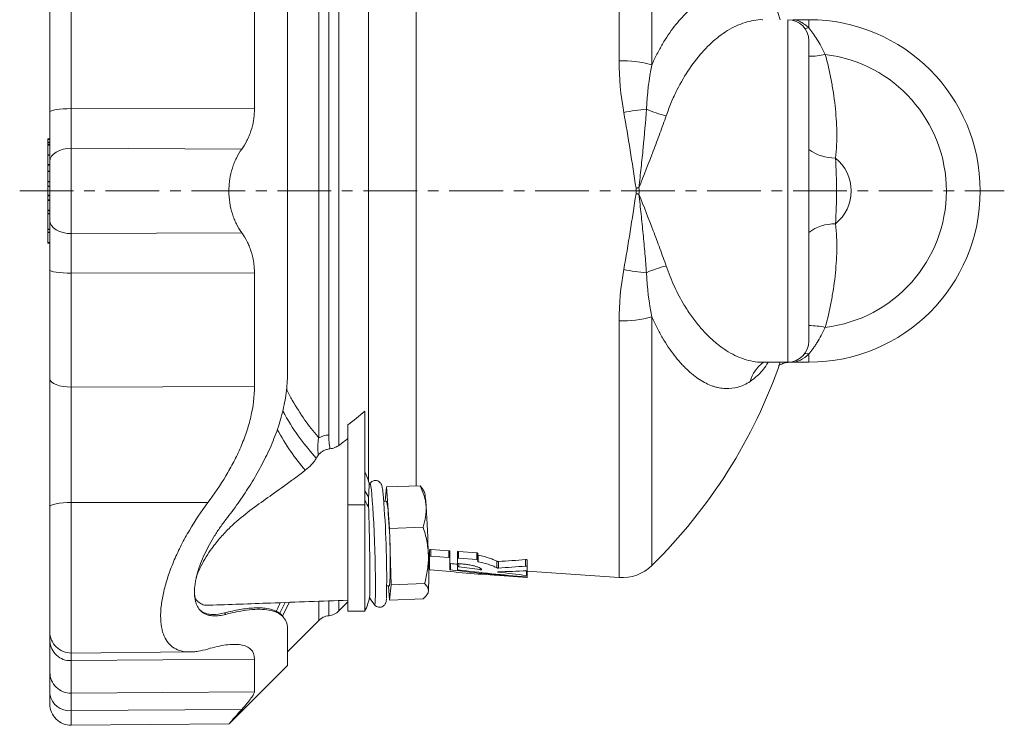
# Model space of a CAD drawing. Header units: millimetres. Extents: x 148 to 744, y 26 to 575.
# Tile 1 of 5: x 148 to 381, y 26 to 193. Entities that reach past the tile are written whole.
import ezdxf

# ---------------------------------------------------------------- set-up
doc = ezdxf.new("R2010")
doc.units = ezdxf.units.MM
doc.linetypes.add('CENTERX2', pattern=[20.32, 12.7, -2.54, 2.54, -2.54])
doc.layers.add('FORMAT', color=7, linetype='Continuous')

msp = doc.modelspace()

# ---------------------------------------------------------------- linework, layer by layer
at = {"color": 8, "linetype": 'Continuous', "lineweight": 0}
for p, q in [((290.23, 183.09), (290.23, 243.8)), ((297.94, 240.96), (297.94, 182.14)), ((230.98, 221.07), (230.98, 83.64)), ((242.25, 214.64), (242.25, 82.61)), ((223.95, 212.53), (223.95, 92.18)), ((219.18, 93.98), (219.18, 210.73)), ((221.57, 210.07), (221.57, 94.64)), ((160.66, 171.82), (160.66, 198.73)), ((330.11, 111.86), (330.11, 192.86)), ((335.11, 192.86), (335.11, 190.9)), ((334.15, 190.8), (335.11, 190.9)), ((160.66, 171.82), (203.99, 171.75)), ((160.66, 162.45), (160.66, 171.82)), ((155.11, 164.56), (155.61, 164.56)), ((155.11, 163.87), (155.61, 163.87)), ((155.11, 163.76), (155.61, 163.76)), ((155.11, 163.22), (155.61, 163.22)), ((155.11, 160.89), (155.61, 160.89)), ((155.11, 160.79), (155.61, 160.79)), ((160.66, 162.45), (200.97, 162.23)), ((160.66, 142.27), (160.66, 162.45)), ((155.11, 158.64), (155.61, 158.64)), ((155.11, 158.43), (155.61, 158.43)), ((155.11, 157.04), (155.61, 157.04)), ((155.11, 156.93), (155.61, 156.93)), ((155.11, 154.6), (155.61, 154.6)), ((155.11, 153.49), (155.61, 153.49)), ((155.11, 153.38), (155.61, 153.38)), ((155.11, 151.33), (155.61, 151.33)), ((155.11, 151.22), (155.61, 151.22)), ((155.11, 150.12), (155.61, 150.12)), ((155.11, 147.78), (155.61, 147.78)), ((155.11, 147.67), (155.61, 147.67)), ((155.11, 147.03), (155.61, 147.03)), ((155.11, 146.92), (155.61, 146.92)), ((155.11, 143.35), (155.61, 143.35)), ((155.11, 143.23), (155.61, 143.23)), ((155.11, 142.6), (155.61, 142.6)), ((155.11, 142.49), (155.61, 142.49)), ((160.66, 142.27), (200.97, 142.48)), ((160.66, 142.27), (160.66, 132.9)), ((155.11, 140.15), (155.61, 140.15)), ((160.66, 132.9), (203.99, 132.96)), ((160.66, 132.9), (160.66, 105.98)), ((290.23, 60.91), (290.23, 121.62)), ((297.94, 122.57), (297.94, 63.75)), ((334.15, 113.91), (335.11, 113.81)), ((335.11, 111.86), (335.11, 113.81)), ((160.66, 105.98), (203.99, 106.13)), ((160.66, 105.98), (160.66, 78.7)), ((160.66, 78.7), (192.96, 78.64)), ((160.66, 78.7), (160.66, 43.07)), ((226.11, 78.14), (230.11, 78.14)), ((245.66, 65.97), (245.66, 67.54)), ((249.98, 65.66), (249.98, 67.22)), ((252.24, 65.49), (252.24, 67.06)), ((256.56, 65.18), (256.56, 66.74)), ((256.92, 64.66), (256.92, 66.21)), ((250.37, 62.72), (250.37, 64.23)), ((252.33, 63.49), (252.33, 64.21)), ((257.39, 62.78), (257.39, 63.14)), ((261.33, 63.22), (261.33, 64.76)), ((261.68, 63.17), (261.68, 64.71)), ((268.1, 63.63), (268.1, 65.18)), ((261.65, 62.22), (261.65, 62.28)), ((268.31, 60.97), (268.31, 61.04)), ((268.32, 61.42), (268.32, 62.5)), ((210.01, 52.48), (211.22, 55.02)), ((212.22, 55.06), (210.61, 51.82)), ((219.18, 50.73), (219.18, 55.23)), ((221.57, 55.34), (221.57, 51.88)), ((223.95, 55.39), (223.95, 53.03)), ((160.66, 41.27), (160.66, 43.07)), ((160.66, 41.27), (203.99, 41.62)), ((160.66, 33.56), (160.66, 41.27)), ((160.66, 33.56), (203.99, 33.93)), ((160.66, 29.45), (160.66, 33.56)), ((160.66, 29.45), (200.97, 29.73)), ((160.66, 25.98), (160.66, 29.45))]:
    msp.add_line(p, q, dxfattribs=at)
at = {"color": 7, "linetype": 'Continuous', "lineweight": 15}
for p, q in [((203.99, 171.75), (203.99, 198.59)), ((155.61, 196.8), (155.61, 171.01)), ((211.79, 195.58), (211.79, 109.13)), ((331.32, 192.86), (335.11, 192.86)), ((335.11, 187.86), (335.11, 177.46)), ((335.11, 177.46), (335.11, 116.86)), ((155.61, 171.01), (155.61, 159.37)), ((155.11, 164.68), (155.61, 164.68)), ((155.11, 164.56), (155.11, 164.68)), ((155.11, 164.56), (155.11, 163.87)), ((155.11, 163.87), (155.11, 163.76)), ((155.11, 163.34), (155.11, 163.76)), ((155.61, 163.34), (155.11, 163.34)), ((155.11, 163.22), (155.11, 163.34)), ((155.11, 163.22), (155.11, 160.89)), ((155.11, 160.79), (155.11, 160.89)), ((155.11, 160.79), (155.11, 158.64)), ((155.11, 158.64), (155.11, 158.43)), ((155.11, 158.43), (155.11, 157.04)), ((155.61, 159.37), (155.61, 145.35)), ((155.11, 156.93), (155.11, 157.04)), ((155.11, 156.93), (155.11, 154.6)), ((155.11, 154.48), (155.11, 154.6)), ((155.11, 154.48), (155.61, 154.48)), ((155.11, 154.48), (155.11, 153.49)), ((155.11, 153.38), (155.11, 153.49)), ((155.11, 153.38), (155.11, 151.33)), ((155.11, 151.22), (155.11, 151.33)), ((155.11, 151.22), (155.11, 150.24)), ((155.61, 150.24), (155.11, 150.24)), ((155.11, 150.12), (155.11, 150.24)), ((155.11, 150.12), (155.11, 147.78)), ((155.11, 147.67), (155.11, 147.78)), ((155.11, 147.67), (155.11, 147.03)), ((155.11, 147.03), (155.11, 146.92)), ((155.11, 146.92), (155.11, 143.35)), ((155.61, 133.7), (155.61, 145.35)), ((155.11, 143.35), (155.11, 143.23)), ((155.11, 143.23), (155.11, 142.6)), ((155.11, 142.49), (155.11, 142.6)), ((155.11, 142.49), (155.11, 140.15)), ((155.11, 140.03), (155.11, 140.15)), ((155.11, 140.03), (155.61, 140.03)), ((155.61, 107.91), (155.61, 133.7)), ((203.99, 132.96), (203.99, 106.13)), ((324.19, 111.86), (330.11, 111.86)), ((335.11, 111.86), (331.32, 111.86)), ((155.61, 77.64), (155.61, 107.91)), ((230.11, 100.24), (230.11, 78.18)), ((226.11, 97.06), (226.11, 78.14)), ((235.22, 82.35), (234.88, 78.95)), ((235.22, 82.35), (243.14, 82.64)), ((235.95, 72.56), (235.22, 82.35)), ((243.73, 81.92), (243.14, 82.64)), ((244.16, 81.27), (243.75, 81.93)), ((155.61, 48.07), (155.61, 77.64)), ((226.11, 78.14), (226.11, 53.01)), ((235.22, 78.96), (234.55, 78.94)), ((235.95, 72.56), (243.87, 72.86)), ((236.31, 59.19), (235.95, 72.56)), ((249.98, 67.22), (245.66, 67.54)), ((245.42, 65.92), (245.42, 67.49)), ((245.66, 65.97), (249.98, 65.66)), ((250.22, 65.57), (250.22, 67.14)), ((252, 65.44), (252, 67.01)), ((252, 64.29), (252, 65.83)), ((256.56, 66.74), (252.24, 67.06)), ((252.24, 65.49), (256.56, 65.18)), ((256.8, 65.1), (256.8, 66.66)), ((256.8, 64.72), (256.8, 66.28)), ((245.17, 64.06), (245.42, 64.05)), ((245.42, 62.79), (245.42, 64.3)), ((245.42, 62.79), (245.42, 64.05)), ((251.99, 63.47), (251.99, 65)), ((251.99, 62.77), (251.99, 64.28)), ((268.46, 63.55), (268.46, 65.1)), ((260.71, 61.47), (260.77, 61.47)), ((260.85, 61.46), (268.46, 60.93)), ((268.46, 61.39), (268.46, 62.54)), ((268.46, 62.43), (290.23, 60.91)), ((268.46, 60.95), (268.46, 61.04)), ((235.29, 58.95), (235.96, 58.98)), ((235.7, 58.97), (235.95, 55.59)), ((235.95, 55.59), (236.31, 59.19)), ((236.31, 59.19), (244.23, 59.48)), ((235.95, 55.59), (243.87, 55.89)), ((244.91, 57.07), (245.05, 57.34)), ((223.95, 53.03), (226.11, 55.19)), ((197.23, 52.22), (196.9, 52.55)), ((226.11, 53.01), (230.14, 53.01)), ((211.79, 43.34), (219.18, 50.73)), ((155.61, 48.07), (155.61, 45.88)), ((211.79, 48.82), (211.79, 40.16)), ((155.61, 45.88), (155.61, 38.49)), ((160.66, 43.07), (188.81, 43.32)), ((197.97, 26.33), (211.79, 40.16)), ((203.99, 33.93), (203.99, 41.62)), ((155.61, 38.49), (155.61, 33.39)), ((155.61, 33.39), (155.61, 30.98)), ((160.66, 25.98), (197.97, 26.3))]:
    msp.add_line(p, q, dxfattribs=at)
at = {"color": 8, "linetype": 'Continuous', "lineweight": 0, "flags": 128}
for points in [[(160.66, 171.82), (159.68, 171.8), (158.73, 171.76), (157.86, 171.68), (157.09, 171.58), (156.47, 171.46), (156, 171.32), (155.71, 171.17), (155.61, 171.01)], [(160.66, 162.45), (159.68, 162.39), (158.73, 162.22), (157.86, 161.94), (157.09, 161.55), (156.47, 161.08), (156, 160.55), (155.71, 159.97), (155.61, 159.37)], [(294.22, 153), (294.3, 153.02), (294.39, 153.03), (294.48, 153.05), (294.57, 153.06), (294.65, 153.07), (294.74, 153.09), (294.83, 153.1), (294.91, 153.12)], [(294.22, 151.71), (294.3, 151.7), (294.39, 151.68), (294.48, 151.67), (294.57, 151.65), (294.65, 151.64), (294.74, 151.62), (294.83, 151.61), (294.91, 151.59)], [(160.66, 142.27), (159.68, 142.32), (158.73, 142.49), (157.86, 142.78), (157.09, 143.16), (156.47, 143.63), (156, 144.16), (155.71, 144.74), (155.61, 145.35)], [(160.66, 132.9), (159.68, 132.91), (158.73, 132.96), (157.86, 133.03), (157.09, 133.13), (156.47, 133.25), (156, 133.39), (155.71, 133.55), (155.61, 133.7)], [(160.66, 105.98), (159.68, 106.01), (158.73, 106.12), (157.86, 106.3), (157.09, 106.54), (156.47, 106.83), (156, 107.17), (155.71, 107.53), (155.61, 107.91)], [(232.36, 54.5), (232.37, 54.5), (232.45, 54.56), (232.51, 54.95), (232.56, 55.66), (232.59, 56.67), (232.61, 57.95), (232.61, 59.49), (232.59, 61.24), (232.56, 63.16), (232.51, 65.21), (232.45, 67.35), (232.37, 69.51), (232.28, 71.67), (232.18, 73.75), (232.07, 75.73), (231.96, 77.55), (231.85, 79.17), (231.74, 80.55), (231.63, 81.67), (231.52, 82.49), (231.42, 83), (231.34, 83.18), (231.3, 83.16)], [(160.66, 78.7), (159.68, 78.68), (158.73, 78.62), (157.86, 78.53), (157.09, 78.39), (156.47, 78.23), (156, 78.05), (155.71, 77.85), (155.61, 77.64)]]:
    msp.add_lwpolyline(points, dxfattribs=at)
at = {"color": 7, "linetype": 'Continuous', "lineweight": 15, "flags": 128}
for points in [[(245.05, 57.34), (245.07, 57.42), (245.12, 57.72)], [(210.79, 51.62), (210.12, 52.35), (209.95, 52.55)]]:
    msp.add_lwpolyline(points, dxfattribs=at)
at = {"color": 7, "linetype": 'Continuous', "lineweight": 15}
for centre, radius, start, end in [((210.94, 152.36), 124.18, 19.0351, 45.5226), ((330.11, 187.86), 5, 0, 90), ((335.11, 152.36), 40.5, 270, 90), ((330.11, 116.86), 5, 270, 0), ((210.94, 152.36), 124.18, 314.4774, 340.9649), ((215.61, 79.19), 16, 13.1187, 25.0089), ((252.34, 69.59), 25.03, 147.1721, 147.826), ((226.38, 77.39), 18.2, 1.2651, 12.3253), ((11.09, 61.08), 224.17, 358.6971, 4.4859), ((226.12, 76.33), 9.47, 358.2752, 16.1704), ((-23.21, 59.41), 268.41, 1.4513, 3.9264), ((120.38, 65.01), 115.73, 357.0144, 5.472), ((145.85, 61.97), 99.36, 357.5527, 2.4473), ((290.93, 70.89), 10, 266, 314.4774), ((215.61, 59.77), 16, 334.9989, 347.1881), ((252.34, 69.59), 25.03, 212.2663, 217.0724), ((222.01, 47.91), 4, 96.3752, 135), ((221.12, 55.86), 4, 276.3752, 315), ((160.61, 48.07), 5, 180, 270.5), ((160.61, 30.98), 5, 180, 270.5)]:
    msp.add_arc(centre, radius, start, end, dxfattribs=at)
at = {"color": 8, "linetype": 'Continuous', "lineweight": 0}
for centre, radius, start, end in [((335.2, 201.12), 16.92, 269.7022, 282.8756), ((335.11, 152.36), 32.5, 276.8174, 83.1826), ((291.18, 159.18), 23.94, 73.6034, 92.2671), ((300.06, 129.94), 41.9, 94.6118, 102.0218), ((306.25, 192.23), 22.64, 245.0311, 257.5082), ((341.23, 170.4), 10.26, 233.4347, 270.9058), ((335.11, 152.36), 10, 308.8754, 51.1246), ((231.1, 152.36), 110.56, 355.9622, 4.0378), ((341.23, 134.31), 10.26, 89.0942, 126.5653), ((300.06, 174.77), 41.9, 257.9782, 265.3882), ((306.25, 112.49), 22.64, 102.4918, 114.9689), ((291.18, 145.54), 23.94, 267.7329, 286.3966), ((335.2, 103.59), 16.92, 77.1244, 90.2978), ((329.29, 105.11), 8.35, 126.1021, 164.7837), ((221.82, 89.07), 5.57, 92.6238, 118.2683), ((222.17, 76.2), 9.53, 22.3519, 33.5419), ((222.17, 73.86), 9.53, 22.2184, 33.5452), ((160.43, 46.09), 4.82, 182.4173, 272.6784), ((160.58, 38.53), 4.97, 180.3864, 270.872), ((160.15, 34), 4.58, 187.6515, 276.3779)]:
    msp.add_arc(centre, radius, start, end, dxfattribs=at)
at = {"color": 7, "linetype": 'Continuous', "lineweight": 15}
for centre, major_axis, ratio, start_param, end_param in [((245.42, 152.36), (0, 88.31), 0.00006, 3.217681, 3.421634), ((245.42, 152.36), (0, 89.81), 0.00006, 3.216405, 3.416822), ((250.22, 152.36), (0, 90.15), 0.00006, 3.251854, 3.415768), ((251.99, 152.36), (0, 88.77), 0.00006, 3.367046, 3.420141), ((251.99, 152.36), (0, 90.27), 0.00006, 3.363227, 3.415381), ((245.42, 152.36), (0, 89.81), 0.00006, 2.958346, 3.066793), ((311.65, 152.36), (224.34, 0), 0.408339, 4.435733, 4.443246), ((251.99, 152.36), (0, 88.77), 0.00006, 3.267, 3.320296), ((251.99, 152.36), (0, 90.27), 0.00006, 3.264901, 3.317288), ((329.95, 152.36), (231.06, 0), 0.408339, 4.369776, 4.392927), ((256.79, 152.36), (0, 90.61), 0.00006, 3.398579, 3.414337), ((248.91, 152.36), (139.02, 0), 0.633136, 4.80434, 4.850816), ((249.17, 152.36), (141.41, 0), 0.633136, 4.80092, 4.846591), ((268.46, 152.36), (0, 91.43), 0.00006, 3.329313, 3.381657), ((299.4, 152.36), (225.98, 0), 0.408197, 4.471887, 4.540325), ((299.37, 152.36), (225.9, 0), 0.408339, 4.471924, 4.540383), ((312.28, 152.36), (228.08, 0), 0.408339, 4.437509, 4.518415), ((317.04, 152.36), (228.88, 0), 0.408339, 4.424894, 4.497032), ((257.51, 152.36), (142.32, 0), 0.633136, 4.741205, 4.788654), ((329.95, 152.36), (231.06, 0), 0.408339, 4.412291, 4.442366), ((268.46, 152.36), (0, 91.43), 0.00006, 3.190609, 3.241902), ((268.46, 152.36), (0, 91.43), 0.00006, 3.141588, 3.163938)]:
    msp.add_ellipse(centre, major_axis=major_axis, ratio=ratio, start_param=start_param, end_param=end_param, dxfattribs=at)
at = {"color": 8, "linetype": 'Continuous', "lineweight": 0}
for points, knots in [([(297.94, 182.14), (298.34, 183.02), (298.75, 183.88), (299.61, 185.54), (300.05, 186.34), (301.39, 188.62), (302.32, 190), (304.23, 192.48), (305.22, 193.59), (307.23, 195.52), (308.25, 196.32), (310.28, 197.64), (311.3, 198.14), (312.83, 198.67), (313.35, 198.81), (314.37, 199.01), (314.88, 199.07), (316.39, 199.12), (317.38, 199), (319.33, 198.45), (320.29, 198.01), (321.23, 197.41)], [0, 0, 0, 0, 0.0625, 0.0625, 0.125, 0.125, 0.25, 0.25, 0.375, 0.375, 0.5, 0.5, 0.625, 0.625, 0.6875, 0.6875, 0.75, 0.75, 0.875, 0.875, 1, 1, 1, 1]), ([(324.19, 192.85), (324.17, 192.85), (323.46, 192.91), (321.39, 192.63), (318.63, 191.82), (315.89, 190.35), (313.3, 188.56), (310.22, 185.73), (306.85, 181.48), (304.31, 177.15), (302.52, 173.31), (301.74, 171.18), (301.35, 170.12)], [0, 0, 0, 0, 0.002285, 0.085986, 0.246431, 0.32863, 0.410827, 0.557224, 0.706872, 0.85121, 0.925611, 1, 1, 1, 1]), ([(331.32, 192.86), (331.9, 192.86), (332.5, 192.68), (333.46, 192.19), (333.78, 191.98), (334.44, 191.5), (334.78, 191.22), (335.11, 190.9)], [0, 0, 0, 0, 0.5, 0.5, 0.75, 0.75, 1, 1, 1, 1]), ([(335.11, 190.9), (335.74, 190.18), (336.37, 189.28), (337.34, 187.69), (337.67, 187.12), (338.32, 185.92), (338.65, 185.29), (338.97, 184.63)], [0, 0, 0, 0, 0.5, 0.5, 0.75, 0.75, 1, 1, 1, 1]), ([(338.97, 184.63), (339.51, 182.64), (339.97, 180.64), (340.56, 177.61), (340.73, 176.6), (341.05, 174.56), (341.18, 173.54), (341.52, 170.47), (341.66, 168.42), (341.71, 165.33), (341.7, 164.3), (341.6, 162.22), (341.52, 161.18), (341.39, 160.14)], [0, 0, 0, 0, 0.25, 0.25, 0.375, 0.375, 0.5, 0.5, 0.75, 0.75, 0.875, 0.875, 1, 1, 1, 1]), ([(294.22, 153), (293.76, 156.03), (293.3, 159.03), (292.36, 165.01), (291.87, 167.98), (291.33, 170.92)], [0, 0, 0, 0, 0.5, 0.5, 1, 1, 1, 1]), ([(296.69, 171.7), (296.49, 168.71), (296.22, 165.66), (295.76, 161.01), (295.59, 159.45), (295.26, 156.3), (295.09, 154.71), (294.91, 153.12)], [0, 0, 0, 0, 0.5, 0.5, 0.75, 0.75, 1, 1, 1, 1]), ([(301.35, 170.12), (301.12, 169.44), (300.88, 168.76), (300.38, 167.38), (300.13, 166.68), (299.36, 164.59), (298.83, 163.18), (297.2, 158.92), (296.07, 156.04), (294.91, 153.12)], [0, 0, 0, 0, 0.125, 0.125, 0.25, 0.25, 0.5, 0.5, 1, 1, 1, 1]), ([(291.33, 133.79), (291.87, 136.74), (292.36, 139.7), (293.3, 145.68), (293.76, 148.69), (294.22, 151.71)], [0, 0, 0, 0, 0.5, 0.5, 1, 1, 1, 1]), ([(301.35, 134.59), (301.12, 135.27), (300.88, 135.95), (300.38, 137.33), (300.13, 138.03), (299.36, 140.13), (298.83, 141.53), (297.2, 145.79), (296.07, 148.67), (294.91, 151.59)], [0, 0, 0, 0, 0.125, 0.125, 0.25, 0.25, 0.5, 0.5, 1, 1, 1, 1]), ([(294.91, 151.59), (295.09, 150.01), (295.26, 148.43), (295.59, 145.28), (295.75, 143.72), (296.06, 140.61), (296.21, 139.07), (296.47, 136.01), (296.59, 134.5), (296.69, 133.01)], [0, 0, 0, 0, 0.25, 0.25, 0.5, 0.5, 0.75, 0.75, 1, 1, 1, 1]), ([(341.39, 144.57), (341.52, 143.53), (341.6, 142.49), (341.7, 140.42), (341.71, 139.38), (341.66, 136.29), (341.52, 134.24), (341.18, 131.17), (341.05, 130.15), (340.73, 128.11), (340.56, 127.1), (339.97, 124.07), (339.51, 122.07), (338.97, 120.09)], [0, 0, 0, 0, 0.125, 0.125, 0.25, 0.25, 0.5, 0.5, 0.625, 0.625, 0.75, 0.75, 1, 1, 1, 1]), ([(301.35, 134.59), (301.98, 132.95), (303.24, 129.62), (305.35, 125.72), (307.4, 122.6), (309.32, 120.13), (311.34, 117.96), (313.42, 116.11), (315.52, 114.6), (317.63, 113.41), (319.76, 112.53), (321.9, 112.02), (323.37, 111.81), (324.12, 111.87), (324.19, 111.87)], [0, 0, 0, 0, 0.1162329, 0.2349098, 0.3182721, 0.401644, 0.4876319, 0.5736256, 0.6564823, 0.7393411, 0.8243306, 0.9093197, 0.9919961, 1, 1, 1, 1]), ([(321.23, 107.3), (320.29, 106.7), (319.33, 106.26), (317.38, 105.71), (316.39, 105.59), (314.88, 105.65), (314.37, 105.7), (313.6, 105.85), (313.34, 105.91), (312.83, 106.05), (312.57, 106.13), (311.29, 106.57), (310.27, 107.08), (308.24, 108.39), (307.23, 109.2), (305.97, 110.41), (305.72, 110.66), (305.22, 111.18), (304.97, 111.44), (304.23, 112.27), (303.75, 112.86), (302.31, 114.72), (301.39, 116.09), (300.05, 118.36), (299.62, 119.15), (298.76, 120.81), (298.34, 121.68), (297.94, 122.57)], [0, 0, 0, 0, 0.125, 0.125, 0.25, 0.25, 0.3125, 0.3125, 0.34375, 0.34375, 0.375, 0.375, 0.5, 0.5, 0.625, 0.625, 0.65625, 0.65625, 0.6875, 0.6875, 0.75, 0.75, 0.875, 0.875, 0.9375, 0.9375, 1, 1, 1, 1]), ([(338.97, 120.09), (338.32, 118.77), (337.68, 117.57), (336.87, 116.25), (336.71, 115.99), (336.39, 115.5), (336.23, 115.26), (335.74, 114.58), (335.43, 114.17), (335.11, 113.81)], [0, 0, 0, 0, 0.5, 0.5, 0.625, 0.625, 0.75, 0.75, 1, 1, 1, 1]), ([(325.48, 111.86), (325.38, 111.69), (324.57, 110.3), (323.12, 108.73), (321.78, 107.72), (321.23, 107.3)], [0, 0, 0, 0, 0.072862, 0.616307, 1, 1, 1, 1]), ([(335.11, 113.81), (334.44, 113.18), (333.78, 112.69), (332.5, 112.03), (331.89, 111.86), (331.32, 111.86)], [0, 0, 0, 0, 0.5, 0.5, 1, 1, 1, 1]), ([(211.51, 105.49), (211.55, 105.42), (212, 104.5), (213.42, 101.99), (215.82, 98.14), (217.96, 95.38), (219.1, 94.07), (219.18, 93.98)], [0, 0, 0, 0, 0.014398, 0.198658, 0.584874, 0.971116, 1, 1, 1, 1]), ([(218.6, 89.14), (217.31, 90.64), (214.71, 93.64), (212.14, 97.68), (210.84, 100.09), (210.67, 100.4)], [0, 0, 0, 0, 0.4629906, 0.9315831, 1, 1, 1, 1]), ([(216, 86.28), (214.83, 87.71), (212.52, 90.53), (210.41, 94.15), (209.37, 95.94)], [0, 0, 0, 0, 0.503348, 1, 1, 1, 1]), ([(219.07, 89.88), (218.99, 90.56), (218.95, 91.23), (218.98, 92.6), (219.04, 93.29), (219.18, 93.98)], [0, 0, 0, 0, 0.5, 0.5, 1, 1, 1, 1]), ([(221.57, 94.64), (221.57, 94.08), (221.6, 93.52), (221.7, 92.43), (221.76, 91.89), (221.85, 91.36)], [0, 0, 0, 0, 0.5, 0.5, 1, 1, 1, 1]), ([(209.15, 52.94), (209.2, 53.04), (209.5, 53.69), (209.82, 54.39), (210.09, 54.98)], [0, 0, 0, 0, 0.150498, 1, 1, 1, 1])]:
    msp.add_open_spline(points, degree=3, knots=knots, dxfattribs=at)
for points in [[(291.33, 170.92), (290.59, 175.02), (290.23, 179.08), (290.23, 183.09)], [(297.94, 182.14), (297.27, 178.82), (296.85, 175.34), (296.69, 171.7)], [(294.22, 151.71), (294.28, 152.14), (294.28, 152.57), (294.22, 153)], [(294.91, 153.12), (294.98, 152.61), (294.98, 152.1), (294.91, 151.59)], [(290.23, 121.62), (290.23, 125.63), (290.59, 129.69), (291.33, 133.79)], [(296.69, 133.01), (296.85, 129.37), (297.27, 125.89), (297.94, 122.57)]]:
    msp.add_open_spline(points, degree=3, dxfattribs=at)
at = {"color": 7, "linetype": 'Continuous', "lineweight": 15}
for points, knots in [([(200.97, 162.23), (201.42, 162.87), (201.83, 163.54), (202.38, 164.62), (202.56, 164.99), (202.88, 165.75), (203.03, 166.14), (203.43, 167.36), (203.64, 168.2), (203.85, 169.5), (203.9, 169.94), (203.97, 170.84), (203.99, 171.3), (203.99, 171.75)], [0, 0, 0, 0, 0.25, 0.25, 0.375, 0.375, 0.5, 0.5, 0.75, 0.75, 0.875, 0.875, 1, 1, 1, 1]), ([(200.97, 142.48), (200.52, 143.13), (200.1, 143.82), (199.55, 144.93), (199.37, 145.32), (199.05, 146.11), (198.9, 146.53), (198.5, 147.79), (198.29, 148.67), (198.01, 150.5), (197.94, 151.42), (197.94, 152.81), (197.96, 153.28), (198.03, 154.21), (198.08, 154.67), (198.29, 156.03), (198.5, 156.91), (198.9, 158.18), (199.05, 158.59), (199.37, 159.38), (199.54, 159.77), (200.1, 160.88), (200.52, 161.58), (200.97, 162.23)], [0, 0, 0, 0, 0.125, 0.125, 0.1875, 0.1875, 0.25, 0.25, 0.375, 0.375, 0.5, 0.5, 0.5625, 0.5625, 0.625, 0.625, 0.75, 0.75, 0.8125, 0.8125, 0.875, 0.875, 1, 1, 1, 1]), ([(200.97, 142.48), (201.42, 141.85), (201.83, 141.17), (202.38, 140.09), (202.56, 139.73), (202.88, 138.96), (203.03, 138.57), (203.43, 137.35), (203.64, 136.52), (203.85, 135.21), (203.9, 134.77), (203.97, 133.87), (203.99, 133.42), (203.99, 132.96)], [0, 0, 0, 0, 0.25, 0.25, 0.375, 0.375, 0.5, 0.5, 0.75, 0.75, 0.875, 0.875, 1, 1, 1, 1]), ([(327.95, 111.11), (328.1, 111.19), (328.54, 111.4), (329.55, 111.7), (330.56, 111.89), (331.19, 111.85), (331.31, 111.84)], [0, 0, 0, 0, 0.175989, 0.514036, 0.910162, 1, 1, 1, 1]), ([(197.23, 74.63), (198.21, 75.89), (199.17, 77.18), (201.03, 79.81), (201.92, 81.15), (203.64, 83.87), (204.46, 85.26), (206.01, 88.09), (206.74, 89.53), (208.09, 92.47), (208.7, 93.97), (209.79, 96.99), (210.25, 98.51), (211, 101.54), (211.3, 103.06), (211.69, 106.1), (211.79, 107.63), (211.79, 109.13)], [0, 0, 0, 0, 0.125, 0.125, 0.25, 0.25, 0.375, 0.375, 0.5, 0.5, 0.625, 0.625, 0.75, 0.75, 0.875, 0.875, 1, 1, 1, 1]), ([(203.99, 106.13), (203.99, 103.74), (203.69, 101.35), (202.85, 97.73), (202.5, 96.53), (201.69, 94.11), (201.23, 92.92), (200.23, 90.59), (199.68, 89.44), (198.5, 87.18), (197.88, 86.06), (195.9, 82.76), (194.47, 80.67), (192.96, 78.64)], [0, 0, 0, 0, 0.25, 0.25, 0.375, 0.375, 0.5, 0.5, 0.625, 0.625, 0.75, 0.75, 1, 1, 1, 1]), ([(221.85, 91.36), (221.56, 91.32), (221.27, 91.26), (220.73, 91.09), (220.47, 90.98), (219.99, 90.73), (219.77, 90.58), (219.38, 90.26), (219.21, 90.08), (219.07, 89.88)], [0, 0, 0, 0, 0.25, 0.25, 0.5, 0.5, 0.75, 0.75, 1, 1, 1, 1]), ([(223.95, 92.18), (223.67, 91.97), (223.34, 91.79), (222.81, 91.58), (222.62, 91.52), (222.24, 91.42), (222.05, 91.39), (221.85, 91.36)], [0, 0, 0, 0, 0.5, 0.5, 0.75, 0.75, 1, 1, 1, 1]), ([(218.6, 89.14), (218.45, 88.88), (218.28, 88.62), (217.92, 88.11), (217.71, 87.86), (217.05, 87.14), (216.55, 86.69), (216, 86.28)], [0, 0, 0, 0, 0.25, 0.25, 0.5, 0.5, 1, 1, 1, 1]), ([(190.17, 60.6), (190.2, 60.74), (190.39, 61.71), (191.26, 63.54), (192.52, 65.82), (194.07, 68.1), (195.98, 70.49), (198.83, 73.44), (202.41, 76.44), (206.63, 79.46), (211.17, 82.67), (214.28, 85), (216, 86.28)], [0, 0, 0, 0, 0.012164, 0.088752, 0.147942, 0.207225, 0.29178, 0.37646, 0.523425, 0.671358, 0.819362, 1, 1, 1, 1]), ([(234.58, 78.67), (234.56, 78.9), (234.5, 79.59), (234.42, 80.58), (234.31, 81.53), (234.22, 82.16), (234.14, 82.55), (234.05, 82.84), (233.9, 83.17), (233.59, 83.53), (233.14, 83.8), (232.56, 83.91), (232, 83.79), (231.59, 83.52), (231.37, 83.28), (231.31, 83.17), (231.3, 83.15)], [0, 0, 0, 0, 0.077851, 0.227324, 0.377945, 0.531929, 0.632239, 0.695302, 0.743925, 0.782449, 0.825373, 0.870962, 0.919283, 0.957657, 0.991604, 1, 1, 1, 1]), ([(230.98, 79.83), (231, 80.27), (231.03, 81.16), (231.08, 82.12), (231.12, 82.69), (231.15, 83.01), (231.16, 82.92), (231.16, 82.92)], [0, 0, 0, 0, 0.242821, 0.492684, 0.735534, 0.985411, 1, 1, 1, 1]), ([(244.57, 77.79), (244.54, 78.2), (244.49, 78.62), (244.33, 79.45), (244.22, 79.86), (243.85, 81.07), (243.52, 81.86), (243.14, 82.64)], [0, 0, 0, 0, 0.25, 0.25, 0.5, 0.5, 1, 1, 1, 1]), ([(192.96, 78.64), (191.39, 76.54), (189.93, 74.36), (188.27, 71.52), (187.94, 70.95), (187.3, 69.79), (186.99, 69.2), (186.1, 67.43), (185.54, 66.25), (184.54, 63.9), (184.08, 62.72), (183.48, 60.95), (183.29, 60.37), (182.95, 59.21), (182.79, 58.64), (182.38, 56.96), (182.16, 55.88), (181.95, 54.31), (181.89, 53.8), (181.82, 52.79), (181.8, 52.3), (181.8, 50.9), (181.87, 50.03), (182.08, 48.84), (182.17, 48.46), (182.38, 47.73), (182.5, 47.39), (182.92, 46.44), (183.26, 45.89), (183.85, 45.18), (184.07, 44.97), (184.52, 44.58), (184.76, 44.4), (185.53, 43.94), (186.08, 43.71), (187.26, 43.41), (187.9, 43.33), (188.91, 43.32), (189.25, 43.33), (189.96, 43.38), (190.32, 43.43), (191.41, 43.61), (192.17, 43.79), (192.96, 44.02)], [0, 0, 0, 0, 0.125, 0.125, 0.15625, 0.15625, 0.1875, 0.1875, 0.25, 0.25, 0.3125, 0.3125, 0.34375, 0.34375, 0.375, 0.375, 0.4375, 0.4375, 0.46875, 0.46875, 0.5, 0.5, 0.5625, 0.5625, 0.59375, 0.59375, 0.625, 0.625, 0.6875, 0.6875, 0.71875, 0.71875, 0.75, 0.75, 0.8125, 0.8125, 0.875, 0.875, 0.90625, 0.90625, 0.9375, 0.9375, 1, 1, 1, 1]), ([(230.11, 78.14), (230.11, 76.69), (230.11, 75.02), (230.11, 71.44), (230.11, 69.53), (230.11, 65.75), (230.11, 63.88), (230.11, 60.42), (230.11, 58.83), (230.11, 57.49)], [0, 0, 0, 0, 0.25, 0.25, 0.5, 0.5, 0.75, 0.75, 1, 1, 1, 1]), ([(230.99, 77.47), (231.01, 76.89), (231.05, 75.73), (231.1, 73.76), (231.15, 71.65), (231.2, 69.48), (231.23, 67.28), (231.26, 65.15), (231.28, 63.12), (231.29, 61.27), (231.29, 59.63), (231.29, 58.28), (231.27, 57.21), (231.25, 56.54), (231.23, 56.22), (231.21, 56.23), (231.21, 56.23)], [0, 0, 0, 0, 0.075116, 0.152389, 0.227852, 0.305497, 0.381095, 0.458871, 0.534726, 0.612766, 0.688873, 0.767182, 0.843381, 0.921798, 0.997861, 1, 1, 1, 1]), ([(243.87, 72.86), (244.13, 73.67), (244.34, 74.49), (244.6, 76.14), (244.64, 76.96), (244.57, 77.79)], [0, 0, 0, 0, 0.5, 0.5, 1, 1, 1, 1]), ([(197.23, 74.63), (196.71, 73.96), (196.21, 73.28), (195.24, 71.88), (194.77, 71.15), (193.88, 69.7), (193.46, 68.96), (192.67, 67.47), (192.3, 66.71), (191.62, 65.19), (191.32, 64.44), (190.78, 62.95), (190.55, 62.21), (190.27, 61.12), (190.19, 60.76), (190.05, 60.06), (189.99, 59.71), (189.84, 58.71), (189.79, 58.07), (189.79, 57.46)], [0, 0, 0, 0, 0.125, 0.125, 0.25, 0.25, 0.375, 0.375, 0.5, 0.5, 0.625, 0.625, 0.75, 0.75, 0.8125, 0.8125, 0.875, 0.875, 1, 1, 1, 1]), ([(243.87, 72.86), (244.22, 71.78), (244.52, 70.68), (244.95, 68.47), (245.09, 67.35), (245.12, 66.21)], [0, 0, 0, 0, 0.5, 0.5, 1, 1, 1, 1]), ([(245.66, 67.54), (245.6, 67.54), (245.54, 67.54), (245.45, 67.52), (245.42, 67.5), (245.42, 67.49)], [0, 0, 0, 0, 0.5, 0.5, 1, 1, 1, 1]), ([(245.12, 66.21), (245.13, 65.64), (245.12, 65.07), (245.06, 63.94), (245, 63.38), (244.76, 61.69), (244.53, 60.58), (244.23, 59.48)], [0, 0, 0, 0, 0.25, 0.25, 0.5, 0.5, 1, 1, 1, 1]), ([(245.42, 65.92), (245.42, 65.94), (245.45, 65.96), (245.54, 65.97), (245.6, 65.98), (245.66, 65.97)], [0, 0, 0, 0, 0.5, 0.5, 1, 1, 1, 1]), ([(250.22, 67.14), (250.22, 67.15), (250.2, 67.17), (250.11, 67.21), (250.05, 67.22), (249.98, 67.22)], [0, 0, 0, 0, 0.5, 0.5, 1, 1, 1, 1]), ([(249.98, 65.66), (250.05, 65.65), (250.11, 65.64), (250.2, 65.61), (250.22, 65.59), (250.22, 65.57)], [0, 0, 0, 0, 0.5, 0.5, 1, 1, 1, 1]), ([(252.24, 67.06), (252.17, 67.06), (252.11, 67.06), (252.02, 67.04), (252, 67.03), (252, 67.01)], [0, 0, 0, 0, 0.5, 0.5, 1, 1, 1, 1]), ([(252, 65.44), (252, 65.46), (252.02, 65.48), (252.11, 65.5), (252.17, 65.5), (252.24, 65.49)], [0, 0, 0, 0, 0.5, 0.5, 1, 1, 1, 1]), ([(256.8, 66.66), (256.8, 66.68), (256.77, 66.7), (256.68, 66.73), (256.62, 66.74), (256.56, 66.74)], [0, 0, 0, 0, 0.5, 0.5, 1, 1, 1, 1]), ([(261.33, 64.76), (261.11, 64.88), (260.86, 65), (260.27, 65.25), (259.93, 65.38), (259.18, 65.63), (258.77, 65.76), (257.89, 65.99), (257.42, 66.11), (256.92, 66.21)], [0, 0, 0, 0, 0.25, 0.25, 0.5, 0.5, 0.75, 0.75, 1, 1, 1, 1]), ([(251.99, 63.47), (251.99, 63.49), (252.04, 63.5), (252.17, 63.5), (252.25, 63.5), (252.33, 63.49)], [0, 0, 0, 0, 0.5, 0.5, 1, 1, 1, 1]), ([(252.24, 64.22), (252.18, 64.22), (252.11, 64.23), (252.02, 64.26), (252, 64.28), (252, 64.29)], [0, 0, 0, 0, 0.5, 0.5, 1, 1, 1, 1]), ([(257.72, 62.79), (257.73, 62.84), (257.71, 62.91), (257.59, 63.04), (257.49, 63.1), (257.23, 63.25), (257.06, 63.32), (256.77, 63.43), (256.67, 63.46), (256.44, 63.53), (256.32, 63.57), (255.94, 63.68), (255.66, 63.74), (255.06, 63.87), (254.73, 63.93), (254.06, 64.04), (253.71, 64.08), (252.98, 64.16), (252.61, 64.2), (252.24, 64.22)], [0, 0, 0, 0, 0.125, 0.125, 0.25, 0.25, 0.375, 0.375, 0.4375, 0.4375, 0.5, 0.5, 0.625, 0.625, 0.75, 0.75, 0.875, 0.875, 1, 1, 1, 1]), ([(256.56, 65.18), (256.62, 65.18), (256.68, 65.16), (256.77, 65.13), (256.8, 65.11), (256.8, 65.1)], [0, 0, 0, 0, 0.5, 0.5, 1, 1, 1, 1]), ([(256.92, 64.66), (257.42, 64.55), (257.89, 64.44), (258.77, 64.21), (259.18, 64.09), (259.93, 63.84), (260.27, 63.71), (260.86, 63.46), (261.11, 63.34), (261.33, 63.22)], [0, 0, 0, 0, 0.25, 0.25, 0.5, 0.5, 0.75, 0.75, 1, 1, 1, 1]), ([(261.68, 64.71), (261.62, 64.7), (261.54, 64.71), (261.41, 64.73), (261.35, 64.74), (261.33, 64.76)], [0, 0, 0, 0, 0.5, 0.5, 1, 1, 1, 1]), ([(261.33, 63.22), (261.35, 63.21), (261.41, 63.19), (261.54, 63.17), (261.62, 63.17), (261.68, 63.17)], [0, 0, 0, 0, 0.5, 0.5, 1, 1, 1, 1]), ([(268.46, 65.1), (268.46, 65.12), (268.42, 65.15), (268.31, 65.17), (268.26, 65.18), (268.17, 65.18), (268.13, 65.18), (268.1, 65.18)], [0, 0, 0, 0, 0.5, 0.5, 0.75, 0.75, 1, 1, 1, 1]), ([(268.1, 63.63), (268.17, 63.64), (268.27, 63.63), (268.42, 63.6), (268.46, 63.57), (268.46, 63.55)], [0, 0, 0, 0, 0.5, 0.5, 1, 1, 1, 1]), ([(245.57, 62.77), (245.53, 62.77), (245.49, 62.78), (245.44, 62.78), (245.42, 62.79), (245.42, 62.79)], [0, 0, 0, 0, 0.5, 0.5, 1, 1, 1, 1]), ([(250.22, 62.75), (250.22, 62.75), (250.24, 62.74), (250.29, 62.73), (250.33, 62.72), (250.37, 62.72)], [0, 0, 0, 0, 0.5, 0.5, 1, 1, 1, 1]), ([(252.14, 62.73), (252.1, 62.74), (252.06, 62.74), (252.01, 62.76), (251.99, 62.76), (251.99, 62.77)], [0, 0, 0, 0, 0.5, 0.5, 1, 1, 1, 1]), ([(257.39, 62.78), (257.46, 62.77), (257.54, 62.76), (257.67, 62.77), (257.71, 62.78), (257.72, 62.79)], [0, 0, 0, 0, 0.5, 0.5, 1, 1, 1, 1]), ([(260.85, 61.46), (260.85, 61.46), (260.85, 61.46), (260.83, 61.46), (260.78, 61.47), (260.73, 61.47), (260.71, 61.47)], [0, 0, 0, 0, 0.144669, 0.43005, 0.715675, 1, 1, 1, 1]), ([(261.61, 62.28), (261.57, 62.28), (261.54, 62.28), (261.5, 62.27), (261.5, 62.27), (261.51, 62.25), (261.57, 62.23), (261.65, 62.22)], [0, 0, 0, 0, 0.25, 0.25, 0.5, 0.5, 1, 1, 1, 1]), ([(268.46, 61.04), (268.46, 61.04), (268.42, 61.04), (268.29, 61.04), (268.2, 61.05), (268.13, 61.05)], [0, 0, 0, 0, 0.5, 0.5, 1, 1, 1, 1]), ([(268.31, 60.97), (268.36, 60.97), (268.4, 60.96), (268.45, 60.96), (268.46, 60.95), (268.46, 60.95)], [0, 0, 0, 0, 0.5, 0.5, 1, 1, 1, 1]), ([(268.32, 61.42), (268.36, 61.42), (268.4, 61.41), (268.45, 61.4), (268.46, 61.39), (268.46, 61.39)], [0, 0, 0, 0, 0.5, 0.5, 1, 1, 1, 1]), ([(244.23, 59.48), (244.53, 59.2), (244.77, 58.91), (245.08, 58.33), (245.15, 58.03), (245.12, 57.72)], [0, 0, 0, 0, 0.5, 0.5, 1, 1, 1, 1]), ([(197.23, 52.22), (196.71, 52.08), (196.21, 51.98), (195.24, 51.86), (194.77, 51.84), (193.88, 51.88), (193.46, 51.94), (192.67, 52.16), (192.3, 52.32), (191.62, 52.73), (191.32, 52.99), (190.78, 53.61), (190.55, 53.97), (190.27, 54.59), (190.19, 54.82), (190.05, 55.29), (189.99, 55.53), (189.84, 56.3), (189.79, 56.86), (189.79, 57.46)], [0, 0, 0, 0, 0.125, 0.125, 0.25, 0.25, 0.375, 0.375, 0.5, 0.5, 0.625, 0.625, 0.75, 0.75, 0.8125, 0.8125, 0.875, 0.875, 1, 1, 1, 1]), ([(193.27, 54.38), (193.21, 54.38), (192.7, 54.31), (191.86, 54.46), (190.7, 54.99), (190.01, 55.8), (189.87, 56.6), (189.85, 56.72)], [0, 0, 0, 0, 0.034948, 0.297231, 0.559053, 0.931933, 1, 1, 1, 1]), ([(230.11, 57.49), (230.11, 56.82), (230.11, 55.48), (230.11, 54.09), (230.11, 53.18), (230.11, 53.07), (230.11, 53.01)], [0, 0, 0, 0, 0.250139, 0.500279, 0.750418, 1, 1, 1, 1]), ([(245.12, 57.72), (245.1, 57.57), (245.06, 57.42), (244.93, 57.11), (244.85, 56.96), (244.52, 56.5), (244.22, 56.19), (243.87, 55.89)], [0, 0, 0, 0, 0.25, 0.25, 0.5, 0.5, 1, 1, 1, 1]), ([(193.27, 54.37), (198.1, 54.54), (209.05, 54.95), (220, 55.34), (226.11, 55.56)], [0, 0, 0, 0, 0.441628, 1, 1, 1, 1]), ([(196.9, 52.55), (198.16, 52.89), (199.39, 53.16), (201.73, 53.57), (202.85, 53.69), (204.43, 53.76), (204.94, 53.77), (205.91, 53.72), (206.38, 53.68), (207.7, 53.49), (208.49, 53.27), (209.15, 52.94)], [0, 0, 0, 0, 0.25, 0.25, 0.5, 0.5, 0.625, 0.625, 0.75, 0.75, 1, 1, 1, 1]), ([(232.34, 54.54), (232.34, 54.54), (232.39, 54.45), (232.62, 54.21), (233.07, 53.94), (233.65, 53.85), (234.2, 53.98), (234.62, 54.26), (234.87, 54.56), (235.01, 54.83), (235.09, 55.08), (235.15, 55.34), (235.18, 55.55), (235.2, 55.75), (235.2, 55.8)], [0, 0, 0, 0, 0.001875, 0.079251, 0.165522, 0.256824, 0.352023, 0.428066, 0.495675, 0.560784, 0.637459, 0.750482, 0.937645, 1, 1, 1, 1]), ([(191.02, 53.37), (191.18, 53.21), (191.66, 52.73), (192.7, 52.33), (194.42, 52.06), (195.93, 52.36), (196.9, 52.55)], [0, 0, 0, 0, 0.123203, 0.355943, 0.588859, 1, 1, 1, 1]), ([(197.23, 52.22), (198.21, 52.48), (199.17, 52.7), (201.03, 53.06), (201.92, 53.2), (203.64, 53.38), (204.46, 53.42), (206.01, 53.41), (206.74, 53.35), (208.09, 53.11), (208.7, 52.93), (209.79, 52.45), (210.25, 52.15), (211, 51.43), (211.3, 51), (211.69, 50.01), (211.79, 49.44), (211.79, 48.82)], [0, 0, 0, 0, 0.125, 0.125, 0.25, 0.25, 0.375, 0.375, 0.5, 0.5, 0.625, 0.625, 0.75, 0.75, 0.875, 0.875, 1, 1, 1, 1]), ([(209.93, 52.53), (209.87, 52.57), (209.79, 52.62), (209.32, 52.85), (209.15, 52.94)], [0, 0, 0, 0, 0.645201, 1, 1, 1, 1]), ([(203.99, 41.62), (203.99, 42.61), (203.69, 43.38), (202.85, 44.22), (202.5, 44.45), (201.69, 44.81), (201.23, 44.94), (200.23, 45.1), (199.68, 45.13), (198.5, 45.12), (197.88, 45.07), (195.9, 44.8), (194.47, 44.48), (192.96, 44.02)], [0, 0, 0, 0, 0.25, 0.25, 0.375, 0.375, 0.5, 0.5, 0.625, 0.625, 0.75, 0.75, 1, 1, 1, 1]), ([(200.97, 29.73), (201.42, 30.23), (201.83, 30.71), (202.38, 31.37), (202.56, 31.58), (202.88, 31.98), (203.03, 32.18), (203.43, 32.73), (203.64, 33.04), (203.85, 33.44), (203.9, 33.56), (203.97, 33.77), (203.99, 33.86), (203.99, 33.93)], [0, 0, 0, 0, 0.25, 0.25, 0.375, 0.375, 0.5, 0.5, 0.75, 0.75, 0.875, 0.875, 1, 1, 1, 1]), ([(197.97, 26.33), (197.97, 26.34), (197.98, 26.35), (198.28, 26.69), (198.78, 27.26), (199.49, 28.07), (200.25, 28.93), (200.78, 29.52), (200.97, 29.73)], [0, 0, 0, 0, 0.147501, 0.327124, 0.511535, 0.700298, 0.893125, 1, 1, 1, 1])]:
    msp.add_open_spline(points, degree=3, knots=knots, dxfattribs=at)
for points in [[(226.11, 97.06), (227.45, 98.12), (228.78, 99.18), (230.11, 100.24)], [(223.95, 92.18), (224.67, 92.71), (225.39, 93.25), (226.11, 93.78)], [(219.07, 89.88), (218.9, 89.64), (218.74, 89.4), (218.6, 89.14)], [(230.99, 77.47), (230.96, 78.32), (230.96, 79.11), (230.98, 79.83)], [(230.11, 78.18), (230.11, 78.17), (230.11, 78.15), (230.11, 78.14)], [(256.92, 66.21), (256.84, 66.23), (256.8, 66.25), (256.8, 66.28)], [(256.8, 64.72), (256.8, 64.7), (256.84, 64.67), (256.92, 64.66)], [(268.46, 62.54), (268.46, 62.52), (268.42, 62.51), (268.35, 62.51)]]:
    msp.add_open_spline(points, degree=3, dxfattribs=at)
at = {"layer": 'FORMAT', "linetype": 'CENTERX2', "lineweight": 0}
msp.add_line((148.47, 152.36), (381.32, 152.36), dxfattribs=at)

doc.saveas('drawing.dxf')
